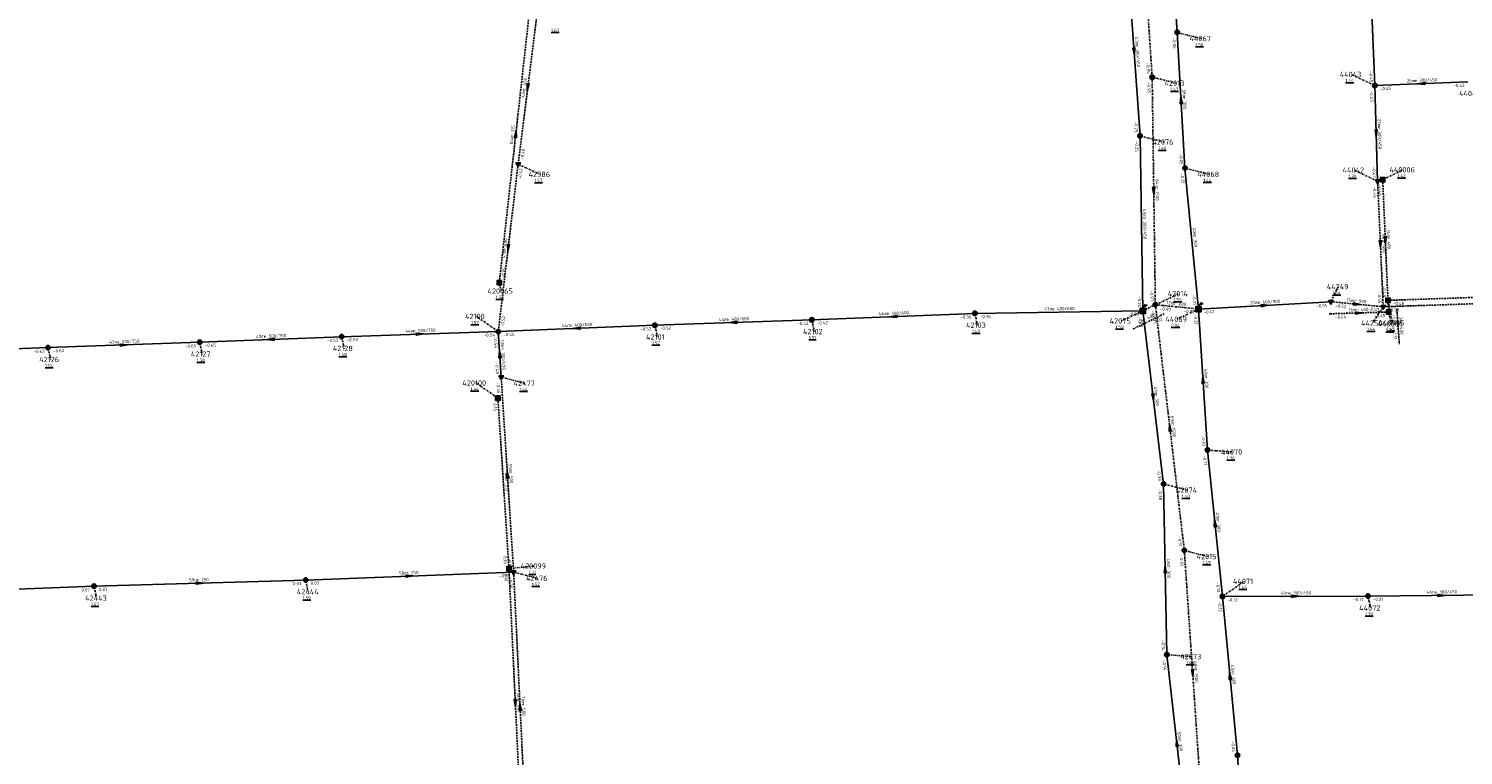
# Model space of a CAD drawing. Extents: x 188323 to 208361, y 565368 to 574910.
# Tile 129 of 256: x 203020 to 203422, y 568693 to 568897. Entities that reach past the tile are written whole.
import ezdxf

# ---------------------------------------------------------------- set-up
doc = ezdxf.new("R2010")
doc.units = 0
for name, pattern in [('BORDER', [1.75, 0.5, -0.25, 0.5, -0.25, 0, -0.25]), ('DASHDOT', [1, 0.5, -0.25, 0, -0.25]), ('DASHED', [0.75, 0.5, -0.25])]:
    doc.linetypes.add(name, pattern=pattern)
doc.layers.get('0').update_dxf_attribs({"linetype": 'CONTINUOUS'})
for name, color, linetype in [('RIO-AFM', 7, 'CONTINUOUS'), ('RIO-BOK', 7, 'CONTINUOUS'), ('RIO-DET', 7, 'CONTINUOUS'), ('RIO-KNP', 7, 'CONTINUOUS'), ('RIO-KNR', 7, 'CONTINUOUS'), ('RIO-LAG_0B', 7, 'CONTINUOUS'), ('RIO-LAG_1B', 7, 'DASHED'), ('RIO-LAG_2B', 7, 'DASHED'), ('RIO-LAG_4', 7, 'BORDER'), ('RIO-LEN', 7, 'CONTINUOUS'), ('RIO-MVD', 1, 'CONTINUOUS'), ('RIO-VRB', 6, 'DASHDOT'), ('RIO-VRH', 7, 'CONTINUOUS')]:
    doc.layers.add(name, color=color, linetype=linetype)
doc.styles.add('RIO-TXT', font='isocp.shx')

# ---------------------------------------------------------------- blocks, each defined once
blk = doc.blocks.new('L_VHR')
blk.add_lwpolyline([(-0.5, 0), (0.5, 0), (-0.5, 0.15), (-0.5, -0.15), (0.5, 0)])
blk = doc.blocks.new('K_IPR')
blk.add_lwpolyline([(-0.5, -0.5), (0.5, -0.5), (0.5, 0.5), (-0.5, 0.5)], close=True)
blk.add_solid([(-0.5, 0.5), (0.5, 0.5), (-0.5, -0.5), (0.5, -0.5)])
at = {"style": 'RIO-TXT', "flags": 1}
blk.add_attdef('KNOOPNAAM', (2, 2), '', height=1, dxfattribs=at)
blk = doc.blocks.new('K_IPG')
blk.add_circle((0, 0), 0.5)
for points in [[(0, 0), (-0.5, 0), (-0.433013, 0.25)], [(0, 0), (-0.433013, -0.25), (-0.5, 0)], [(0, 0), (-0.433013, 0.25), (-0.25, 0.433013)], [(0, 0), (-0.25, -0.433013), (-0.433013, -0.25)], [(0, 0), (-0.25, 0.433013), (0, 0.5)], [(0, 0), (0, -0.5), (-0.25, -0.433013)], [(0, 0), (0, 0.5), (0.25, 0.433013)], [(0, 0), (0.25, 0.433013), (0.433013, 0.25)], [(0, 0), (0.433013, 0.25), (0.5, 0)], [(0, 0), (0.5, 0), (0.433013, -0.25)], [(0, 0), (0.433013, -0.25), (0.25, -0.433013)], [(0, 0), (0.25, -0.433013), (0, -0.5)]]:
    blk.add_solid(points)
at = {"style": 'RIO-TXT', "flags": 1}
blk.add_attdef('KNOOPNAAM', (2, 2), '', height=1, dxfattribs=at)
blk = doc.blocks.new('K_OVL')
for points in [[(0.6, 0.6), (-0.6, 0.6), (-0.6, -0.6), (0.6, -0.6)], [(1, 1.25), (0.474823, 0.983111), (0.413034, 1.369554)]]:
    blk.add_lwpolyline(points, close=True)
blk.add_arc((0.81571, 0.439293), 0.83139, 77.193131, 168.854604)
blk.add_solid([(-0.6, 0.6), (0.6, 0.6), (-0.6, -0.6), (0.6, -0.6)])
at = {"style": 'RIO-TXT', "flags": 1}
blk.add_attdef('KNOOPNAAM', (2, 2), '', height=1, dxfattribs=at)
blk = doc.blocks.new('K_IPD')
blk.add_lwpolyline([(-0.496027, 0.307994), (0.503973, 0.307994), (0.003973, -0.558031)], close=True)
blk.add_solid([(-0.496027, 0.307994), (0.503973, 0.307994), (0.003973, -0.558031)])
at = {"style": 'RIO-TXT', "flags": 1}
blk.add_attdef('KNOOPNAAM', (2, 2), '', height=1, dxfattribs=at)
blk = doc.blocks.new('K_FIC')
blk.add_circle((0, 0), 0.0625)
at = {"style": 'RIO-TXT', "flags": 1}
blk.add_attdef('KNOOPNAAM', (2, 2), '', height=1, dxfattribs=at)
blk = doc.blocks.new('710_04______42014_____42075___c')
at = {"layer": 'RIO-LAG_4'}
blk.add_line((0, 0), (-8.833, -4.294), dxfattribs=at)
at = {"layer": 'RIO-AFM', "style": 'RIO-TXT'}
blk.add_text('r 600', height=0.9, rotation=385.9039, dxfattribs=at).set_placement((-5.6072, -2.1686))
at = {"layer": 'RIO-BOK', "style": 'RIO-TXT'}
blk.add_text('-0.32', height=0.9, rotation=385.9039, dxfattribs=at).set_placement((-3.0762, -3.0502))
at = {"layer": 'RIO-LEN', "style": 'RIO-TXT'}
blk.add_text('4m', height=0.9, rotation=385.9039, dxfattribs=at).set_placement((-7.0639, -2.8773))
blk = doc.blocks.new('849_04______440005____440004_')
at = {"layer": 'RIO-LAG_1B'}
blk.add_line((0, 0), (0.697, -9.797), dxfattribs=at)
at = {"layer": 'RIO-AFM', "style": 'RIO-TXT'}
blk.add_text('r 400', height=0.9, rotation=274.0443, dxfattribs=at).set_placement((0.7707, -3.7854))
at = {"layer": 'RIO-BOK', "style": 'RIO-TXT'}
for p in [(-1.2971, -1.4957), (-0.9902, -5.8057)]:
    blk.add_text('-1.31', height=0.9, rotation=274.0443, dxfattribs=at).set_placement(p)
at = {"layer": 'RIO-LEN', "style": 'RIO-TXT'}
blk.add_text('3m', height=0.9, rotation=274.0443, dxfattribs=at).set_placement((0.6557, -2.1695))

msp = doc.modelspace()

# ---------------------------------------------------------------- linework, layer by layer
at = {"layer": 'RIO-LAG_0B'}
for p, q in [((203339.504, 568932.096), (203341.792, 568895.616)), ((203397.2, 568880.704), (203395.392, 568924.672)), ((203331.392, 568866.624), (203328.096, 568913.92)), ((203341.792, 568895.616), (203344, 568857.6)), ((203397.2, 568880.704), (203423.296, 568881.792)), ((203398, 568853.888), (203397.2, 568880.704)), ((203332.192, 568817.6), (203331.392, 568866.624)), ((203344, 568857.6), (203347.808, 568818.112)), ((203384.88, 568820.16), (203347.808, 568818.112)), ((203239.392, 568815.104), (203285.104, 568816.896)), ((203332.192, 568817.6), (203285.104, 568816.896)), ((203338, 568769.088), (203332.192, 568817.6)), ((203347.808, 568818.112), (203350.304, 568778.624)), ((203151.504, 568811.776), (203107.6, 568810.368)), ((203151.504, 568811.776), (203195.392, 568813.568)), ((203151.504, 568811.776), (203152.32, 568799.04)), ((203195.392, 568813.568), (203239.392, 568815.104)), ((203025.296, 568807.296), (203067.808, 568808.832)), ((203067.808, 568808.832), (203107.6, 568810.368)), ((202981.904, 568805.824), (203025.296, 568807.296)), ((203350.304, 568778.624), (203354.496, 568737.6)), ((203338.896, 568721.28), (203338, 568769.088)), ((203097.504, 568742.208), (203155.808, 568744.384)), ((203038.176, 568740.48), (203097.504, 568742.208)), ((203354.496, 568737.6), (203395.296, 568737.728)), ((203354.496, 568737.6), (203358.704, 568693.12)), ((203395.296, 568737.728), (203436.4, 568738.112)), ((203344.496, 568671.872), (203338.896, 568721.28)), ((203361.504, 568652.288), (203358.704, 568693.12))]:
    msp.add_line(p, q, dxfattribs=at)
msp.add_lwpolyline([(202987.936, 568736.192), (202990.384, 568736.192), (202992.608, 568738.688), (203038.176, 568740.48)], dxfattribs=at)
at = {"layer": 'RIO-LAG_1B'}
for p, q in [((203161.056, 568908.8), (203151.776, 568825.472)), ((203399.424, 568854.336), (203400.896, 568820.544)), ((203400.896, 568820.544), (203491.568, 568823.616)), ((203400.896, 568820.544), (203401.12, 568817.28)), ((203384.672, 568816.768), (203401.12, 568817.28)), ((203154.496, 568745.408), (203151.392, 568793.152)), ((203158.08, 568669.888), (203154.496, 568745.408))]:
    msp.add_line(p, q, dxfattribs=at)
at = {"layer": 'RIO-LAG_2B'}
for p, q in [((203162.448, 568901.696), (203157.056, 568858.688)), ((203157.056, 568858.688), (203151.504, 568811.776)), ((203398, 568853.888), (203399.568, 568818.752)), ((203384.88, 568820.16), (203399.568, 568818.752)), ((203399.568, 568818.752), (203454.544, 568820.544)), ((203155.808, 568744.384), (203152.32, 568799.04)), ((203159.424, 568668.928), (203155.808, 568744.384))]:
    msp.add_line(p, q, dxfattribs=at)
at = {"layer": 'RIO-LAG_4'}
for p, q in [((203332.704, 568914.752), (203334.8, 568883.072)), ((203334.8, 568883.072), (203335.696, 568819.328)), ((203335.696, 568819.328), (203332.192, 568817.6)), ((203335.696, 568819.328), (203343.808, 568750.528)), ((203335.696, 568819.328), (203347.808, 568818.112)), ((203343.808, 568750.528), (203348.496, 568681.792))]:
    msp.add_line(p, q, dxfattribs=at)
at = {"layer": 'RIO-VRB'}
for p, q in [((203341.8, 568895.6), (203348.4482, 568893.88)), ((203334.8, 568883.1), (203341.4482, 568881.38)), ((203397.2, 568880.7), (203390.551, 568883.8179)), ((203331.4, 568866.6), (203338.0482, 568864.88)), ((203157.05, 568858.67), (203163.1769, 568855.8322)), ((203344, 568857.6), (203350.6482, 568855.88)), ((203398, 568853.9), (203391.351, 568857.0179)), ((203399.42, 568854.35), (203405.1286, 568857.128)), ((203151.77, 568825.45), (203152.3035, 568823.1216)), ((203384.88, 568820.13), (203386.9171, 568824.3593)), ((203335.7, 568819.3), (203342.3482, 568822.42)), ((203400.89, 568820.53), (203402.1176, 568814.2623)), ((203151.5, 568811.8), (203145.3719, 568816.0359)), ((203285.1, 568816.9), (203285.8071, 568813.5868)), ((203332.2, 568817.6), (203326.0742, 568814.7602)), ((203347.8, 568818.1), (203341.6742, 568815.2602)), ((203399.57, 568818.74), (203396.5347, 568814.1776)), ((203401.12, 568817.27), (203401.8271, 568813.9568)), ((203195.4, 568813.6), (203196.1071, 568810.2868)), ((203239.4, 568815.1), (203240.1071, 568811.7868)), ((203067.8, 568808.8), (203068.5071, 568805.4868)), ((203107.6, 568810.4), (203108.3071, 568807.0868)), ((203025.3, 568807.3), (203026.0071, 568803.9868)), ((203151.39, 568793.18), (203145.2619, 568797.4159)), ((203152.32, 568799.05), (203158.9682, 568797.33)), ((203350.3, 568778.6), (203357.2675, 568778.0713)), ((203338, 568769.1), (203344.6482, 568767.38)), ((203343.8, 568750.5), (203350.4482, 568748.78)), ((203154.5, 568745.42), (203161.575, 568746.12)), ((203155.81, 568744.4), (203162.4582, 568742.68)), ((203038.17, 568740.45), (203038.8771, 568737.1368)), ((203097.5, 568742.22), (203098.2071, 568738.9068)), ((203354.5, 568737.6), (203360.6269, 568741.8378)), ((203395.3, 568737.7), (203396.0071, 568734.3868)), ((203338.9, 568721.3), (203345.8675, 568720.7713))]:
    msp.add_line(p, q, dxfattribs=at)

# ---------------------------------------------------------------- block references
at = {"layer": 'RIO-DET'}
for name, p in [('710_04______42014_____42075___c', (203338.208, 568816.768)), ('849_04______440005____440004_', (203403.392, 568818.048))]:
    msp.add_blockref(name, p, dxfattribs=at)
at = {"layer": 'RIO-KNP', "xscale": 1.25, "yscale": 1.25, "zscale": 1.25}
for name, p in [('K_IPG', (203341.792, 568895.616)), ('K_IPG', (203334.8, 568883.072)), ('K_IPG', (203397.2, 568880.704)), ('K_IPG', (203331.392, 568866.624)), ('K_IPD', (203157.056, 568858.688)), ('K_IPG', (203344, 568857.6)), ('K_IPD', (203398, 568853.888)), ('K_IPR', (203399.424, 568854.336)), ('K_IPR', (203151.776, 568825.472)), ('K_IPG', (203335.696, 568819.328)), ('K_OVL', (203347.808, 568818.112)), ('K_IPD', (203384.88, 568820.16)), ('K_IPR', (203400.896, 568820.544)), ('K_IPG', (203239.392, 568815.104)), ('K_IPG', (203285.104, 568816.896)), ('K_OVL', (203332.192, 568817.6)), ('K_FIC', (203384.672, 568816.768)), ('K_IPD', (203399.568, 568818.752)), ('K_IPR', (203401.12, 568817.28)), ('K_IPG', (203151.504, 568811.776)), ('K_IPG', (203195.392, 568813.568)), ('K_IPG', (203025.296, 568807.296)), ('K_IPG', (203067.808, 568808.832)), ('K_IPG', (203107.6, 568810.368)), ('K_IPD', (203152.32, 568799.04)), ('K_IPR', (203151.392, 568793.152)), ('K_IPG', (203350.304, 568778.624)), ('K_IPG', (203338, 568769.088)), ('K_IPG', (203343.808, 568750.528)), ('K_IPR', (203154.496, 568745.408)), ('K_IPD', (203155.808, 568744.384)), ('K_IPG', (203038.176, 568740.48)), ('K_IPG', (203097.504, 568742.208)), ('K_IPG', (203354.496, 568737.6)), ('K_IPG', (203395.296, 568737.728)), ('K_IPG', (203338.896, 568721.28)), ('K_IPG', (203358.704, 568693.12))]:
    msp.add_blockref(name, p, dxfattribs=at)
at = {"layer": 'RIO-VRH', "xscale": 2, "yscale": 2, "zscale": 2}
for p, rotation in [((203329.75, 568890.25), 273.9996), ((203159.75, 568880.19), 262.8404), ((203410.25, 568881.25), 182.4131), ((203342.9, 568876.6), 453.3222), ((203156.415, 568867.14), 443.634), ((203397.6, 568867.3), 271.7187), ((203335.25, 568851.2), 270.8172), ((203154.275, 568835.235), 263.2385), ((203398.785, 568836.32), 272.5656), ((203400.155, 568837.44), 272.4977), ((203392.225, 568819.435), 354.5952), ((203262.25, 568816), 182.2553), ((203366.34, 568819.115), 363.1333), ((203392.895, 568817.01), 1.8104), ((203173.45, 568812.7), 182.3477), ((203217.4, 568814.35), 181.9523), ((203046.55, 568808.05), 2.0212), ((203087.7, 568809.6), 182.3019), ((203129.55, 568811.1), 361.8264), ((203151.91, 568805.425), 453.6885), ((203349.05, 568798.35), 453.6302), ((203335.1, 568793.35), 276.8279), ((203339.75, 568784.9), 456.7231), ((203154.065, 568771.725), 93.6627), ((203352.4, 568758.1), 455.8574), ((203126.655, 568743.31), 2.1409), ((203338.45, 568745.2), 91.0876), ((203067.835, 568741.335), 1.7086), ((203374.9, 568737.65), 0.1404), ((203415.85, 568737.9), 0.5575), ((203346.15, 568716.15), 273.9224), ((203356.6, 568715.35), 455.4003), ((203156.29, 568707.66), 272.7229), ((203157.615, 568706.68), 92.7485), ((203341.7, 568696.6), 96.4759)]:
    msp.add_blockref('L_VHR', p, dxfattribs=dict(at, rotation=rotation))

# ---------------------------------------------------------------- texts
at = {"layer": 'RIO-AFM', "style": 'RIO-TXT'}
for s, rotation, p in [('e 300/450', 273.9996, (203330.131, 568892.1719)), ('r 400', 442.8404, (203159.1399, 568879.4497)), ('e 300/450', 2.4131, (203408.3406, 568881.67)), ('r 300', 273.3222, (203343.3638, 568877.4388)), ('r 315', 443.634, (203155.8024, 568866.3925)), ('e 300/450', 271.7187, (203398.0507, 568869.205)), ('r 1500', 270.8172, (203335.7543, 568852.2876)), ('e 300/450', 270.9443, (203332.2834, 568843.9987)), ('r 400', 443.2385, (203153.6688, 568834.4906)), ('r 300', 275.5036, (203346.3321, 568838.7057)), ('r 400', 272.5656, (203399.259, 568837.1522)), ('r 400', 272.4977, (203400.6295, 568838.2721)), ('r 800', 354.3369, (203340.9932, 568819.2809)), ('e 600/900', 363.1333, (203364.4244, 568819.5215)), ('r 900', 354.5952, (203391.4656, 568820.0133)), ('e 400/600', 1.9523, (203215.4939, 568814.7853)), ('e 400/600', 2.2553, (203260.3416, 568816.4252)), ('e 400/600', 360.8514, (203306.7522, 568817.7356)), ('r 400', 1.8104, (203392.0696, 568817.4842)), ('e 500/750', 361.8264, (203127.6442, 568811.5522)), ('e 400/600', 2.3477, (203171.5407, 568813.1221)), ('e 500/750', 2.0212, (203044.6434, 568808.483)), ('e 500/750', 2.3019, (203085.7914, 568810.0237)), ('e 300/450', 273.6885, (203152.2905, 568807.3438)), ('r 300', 273.6302, (203349.5098, 568799.191)), ('r 300', 276.8279, (203335.5151, 568794.2159)), ('r 1500', 276.7231, (203340.1414, 568786.0339)), ('r 500', 273.6627, (203154.5291, 568772.5667)), ('r 315', 273.7344, (203153.4059, 568770.142)), ('r 300', 275.8574, (203352.8273, 568758.9585)), ('r 250', 2.1409, (203125.8266, 568743.7794)), ('r 300', 271.0876, (203338.9493, 568746.02)), ('r 250', 1.7086, (203067.0103, 568741.8106)), ('e 300/450', 0.5575, (203413.9548, 568738.3816)), ('e 300/450', 0.1404, (203373.0088, 568738.1454)), ('r 1500', 273.9224, (203346.5962, 568717.2636)), ('r 300', 275.4003, (203357.0352, 568716.2053)), ('r 315', 272.7229, (203156.7745, 568708.4945)), ('r 500', 272.7485, (203158.0991, 568707.5145)), ('r 300', 276.4759, (203342.1207, 568697.4633))]:
    msp.add_text(s, height=0.9, rotation=rotation, dxfattribs=at).set_placement(p)
at = {"layer": 'RIO-BOK', "style": 'RIO-TXT'}
for s, rotation, p in [('-0.06', 273.3222, (203340.4842, 568894.1208)), ('-0.95', 273.8047, (203333.1491, 568887.0994)), ('-0.45', 272.3514, (203395.6589, 568884.7405)), ('-0.95', 270.8172, (203333.4208, 568881.6797)), ('-0.45', 2.4131, (203398.6575, 568879.3602)), ('-0.43', 2.4131, (203419.2622, 568880.2286)), ('-0.45', 271.7187, (203395.8433, 568879.2582)), ('-0.25', 273.9996, (203329.7454, 568870.5948)), ('-0.25', 270.9443, (203330.0239, 568865.1767)), ('-0.40', 442.8404, (203158.6126, 568859.8856)), ('-0.05', 273.3222, (203342.3869, 568861.6134)), ('-0.42', 443.2385, (203157.9311, 568854.4372)), ('-0.21', 275.5036, (203342.7414, 568856.0718)), ('-0.47', 271.7187, (203396.4927, 568857.9571)), ('-0.49', 272.5656, (203396.6648, 568852.4383)), ('-0.46', 272.4977, (203398.083, 568852.8899)), ('-0.05', 443.634, (203153.3156, 568826.6871)), ('-0.48', 272.4977, (203399.3321, 568824.5664)), ('-0.25', 270.9443, (203330.7617, 568821.6769)), ('-0.97', 270.8172, (203334.2802, 568823.3801)), ('-0.21', 275.5036, (203346.0363, 568822.049)), ('-0.55', 272.5656, (203398.0082, 568822.7737)), ('-0.46', 1.9515, (203402.3366, 568819.1785)), ('-0.52', 443.2385, (203153.0541, 568813.0264)), ('-0.36', 2.2553, (203281.0576, 568815.3397)), ('-0.36', 360.8514, (203286.5213, 568815.5219)), ('-0.36', 360.8514, (203328.1213, 568816.1665)), ('-0.28', 276.8279, (203330.9771, 568816.0431)), ('-0.97', 276.7231, (203334.4743, 568817.7454)), ('-0.97', 354.3369, (203336.9557, 568817.7695)), ('-0.97', 354.3369, (203343.5827, 568817.1165)), ('-0.21', 273.6302, (203346.4922, 568816.6138)), ('-0.41', 363.1333, (203349.2751, 568816.7795)), ('-0.51', 363.1333, (203380.8616, 568818.5289)), ('-0.44', 1.8104, (203386.1133, 568815.3949)), ('-0.52', 354.5952, (203386.1426, 568818.6052)), ('-0.55', 354.5952, (203395.357, 568817.7392)), ('-0.45', 1.8104, (203397.0658, 568815.7411)), ('-0.55', 1.8857, (203401.0151, 568817.3868)), ('-0.52', 2.3477, (203191.3597, 568812.0332)), ('-0.52', 1.9523, (203196.8467, 568812.2485)), ('-0.42', 1.9523, (203235.3493, 568813.5611)), ('-0.42', 2.2553, (203240.8538, 568813.7562)), ('-0.65', 2.0212, (203063.7512, 568807.2562)), ('-0.65', 2.3019, (203069.2549, 568807.4574)), ('-0.53', 2.3019, (203103.5592, 568808.8364)), ('-0.53', 361.8264, (203109.0445, 568809.0462)), ('-0.54', 361.8264, (203147.4462, 568810.2953)), ('-0.54', 273.6885, (203150.1937, 568810.3124)), ('-0.54', 2.3477, (203152.956, 568810.4585)), ('-0.62', 1.9793, (203021.2497, 568805.7592)), ('-0.62', 2.0212, (203026.7483, 568805.9502)), ('-0.48', 273.6885, (203150.6653, 568803.0517)), ('-0.46', 273.6627, (203151.013, 568797.563)), ('0.10', 273.7344, (203150.0849, 568791.6914)), ('-0.10', 273.6302, (203348.6663, 568782.6042)), ('-0.17', 275.8574, (203349.0509, 568777.064)), ('-0.38', 276.8279, (203336.1512, 568773.008)), ('-0.38', 271.0876, (203336.6275, 568767.6732)), ('-0.91', 276.7231, (203341.9713, 568754.4125)), ('0.10', 273.7344, (203152.8997, 568748.8828)), ('-0.39', 273.6627, (203154.1836, 568748.4042)), ('-0.91', 273.9224, (203342.4998, 568749.0071)), ('-0.01', 2.1409, (203151.7642, 568742.8478)), ('0.10', 272.7229, (203153.1688, 568743.9547)), ('0.07', 2.1864, (203034.6656, 568738.9152)), ('0.07', 1.7086, (203039.6109, 568739.0924)), ('0.03', 1.7086, (203093.9827, 568740.7144)), ('0.03', 2.1409, (203098.9511, 568740.8733)), ('-0.39', 272.7485, (203154.4794, 568742.9341)), ('-0.12', 275.8574, (203352.7129, 568741.5383)), ('-0.12', 275.4003, (203353.2387, 568736.0741)), ('-0.12', 0.1404, (203355.9032, 568736.2034)), ('-0.17', 0.1404, (203391.2031, 568736.29)), ('-0.21', 0.5575, (203396.7133, 568736.3137)), ('-0.14', 271.0876, (203337.4508, 568725.3733)), ('-0.14', 276.4759, (203337.6676, 568719.7507)), ('-0.04', 275.4003, (203356.9466, 568697.0528))]:
    msp.add_text(s, height=0.9, rotation=rotation, dxfattribs=at).set_placement(p)
at = {"layer": 'RIO-KNR', "style": 'RIO-TXT'}
for s, p in [('44067', (203345.2607, 568893.13)), ('44043', (203387.3635, 568883.0679)), ('42013', (203338.2607, 568880.63)), ('44044', (203420.8196, 568877.7368)), ('42076', (203334.8607, 568864.13)), ('42386', (203159.9894, 568855.0822)), ('44068', (203347.4607, 568855.13)), ('44042', (203388.1635, 568856.2679)), ('440006', (203401.3036, 568856.378)), ('420065', (203148.4785, 568822.3716)), ('44249', (203383.7296, 568823.6093)), ('42014', (203339.1607, 568821.67)), ('42100', (203142.1844, 568815.2859)), ('44069', (203338.4867, 568814.5102)), ('42102', (203236.9196, 568811.0368)), ('42103', (203282.6196, 568812.8368)), ('42075', (203322.8867, 568814.0102)), ('44250', (203393.3472, 568813.4276)), ('440004', (203398.0021, 568813.2068)), ('440005', (203398.2926, 568813.5123)), ('42128', (203105.1196, 568806.3368)), ('42101', (203192.9196, 568809.5368)), ('42126', (203022.8196, 568803.2368)), ('42127', (203065.3196, 568804.7368)), ('420100', (203141.4369, 568796.6659)), ('42477', (203155.7807, 568796.58)), ('44070', (203354.08, 568777.3213)), ('42074', (203341.4607, 568766.63)), ('42015', (203347.2607, 568748.03)), ('420099', (203157.75, 568745.37)), ('42476', (203159.2707, 568741.93)), ('42444', (203095.0196, 568738.1568)), ('44071', (203357.4394, 568741.0878)), ('42443', (203035.6896, 568736.3868)), ('44072', (203392.8196, 568733.6368)), ('42073', (203342.68, 568720.0213))]:
    msp.add_text(s, height=1.5, dxfattribs=at).set_placement(p)
at = {"layer": 'RIO-LEN', "style": 'RIO-TXT'}
for s, rotation, p in [('47m', 273.9996, (203329.9793, 568894.3266)), ('26m', 2.4131, (203406.1825, 568881.579)), ('43m', 442.8404, (203158.8723, 568877.3064)), ('38m', 273.3222, (203343.2376, 568879.5951)), ('27m', 271.7187, (203397.9848, 568871.364)), ('84m', 443.634, (203155.5646, 568864.2457)), ('64m', 270.8172, (203335.7224, 568854.4474)), ('49m', 270.9443, (203332.2468, 568846.1583)), ('40m', 275.5036, (203346.1239, 568840.8557)), ('34m', 272.4977, (203400.5344, 568840.43)), ('35m', 272.5656, (203399.1613, 568839.31)), ('47m', 443.2385, (203153.4162, 568832.3455)), ('12m', 354.3369, (203338.8436, 568819.4927)), ('37m', 363.1333, (203362.2677, 568819.402)), ('15m', 354.5952, (203389.315, 568820.2154)), ('46m', 2.2553, (203258.1833, 568816.3402)), ('47m', 360.8514, (203304.5925, 568817.7021)), ('16m', 1.8104, (203389.9107, 568817.4159)), ('44m', 361.8264, (203125.4854, 568811.482)), ('44m', 2.3477, (203169.3826, 568813.0336)), ('44m', 1.9523, (203213.3351, 568814.7117)), ('43m', 2.0212, (203042.4847, 568808.4068)), ('40m', 2.3019, (203083.6332, 568809.9369)), ('13m', 273.6885, (203152.1505, 568809.4992)), ('40m', 273.6302, (203349.372, 568801.3466)), ('49m', 276.8279, (203335.2572, 568796.3605)), ('69m', 276.7231, (203339.8875, 568788.1789)), ('48m', 273.7344, (203153.2642, 568772.2974)), ('55m', 273.6627, (203154.3901, 568774.7222)), ('41m', 275.8574, (203352.6058, 568761.1071)), ('48m', 271.0876, (203338.9073, 568748.1796)), ('58m', 2.1409, (203123.6681, 568743.6987)), ('59m', 1.7086, (203064.8513, 568741.7462)), ('41m', 0.1404, (203370.8488, 568738.1401)), ('41m', 0.5575, (203411.7949, 568738.3606)), ('69m', 273.9224, (203346.4474, 568719.4185)), ('45m', 275.4003, (203356.8309, 568718.3556)), ('76m', 272.7229, (203156.6708, 568710.652)), ('76m', 272.7485, (203157.9945, 568709.672)), ('50m', 276.4759, (203341.876, 568699.6094))]:
    msp.add_text(s, height=0.9, rotation=rotation, dxfattribs=at).set_placement(p)
at = {"layer": 'RIO-MVD', "style": 'RIO-TXT'}
for s, p in [('%%U1.63', (203166.3394, 568895.7119)), ('%%U1.56', (203346.9182, 568891.73)), ('%%U1.47', (203339.9182, 568879.23)), ('%%U1.44', (203389.021, 568881.6679)), ('%%U1.40', (203336.5182, 568862.73)), ('%%U1.57', (203161.6469, 568853.6822)), ('%%U1.44', (203349.1182, 568853.73)), ('%%U1.39', (203389.821, 568854.8679)), ('%%U1.42', (203403.5986, 568854.978)), ('%%U1.53', (203150.7735, 568820.9716)), ('%%U1.55', (203340.8182, 568820.27)), ('%%U1.54', (203385.3871, 568822.2093)), ('%%U1.57', (203143.8419, 568813.8859)), ('%%U1.49', (203284.2771, 568811.4368)), ('%%U1.59', (203324.5442, 568812.6102)), ('%%U2.04', (203340.1442, 568813.1102)), ('%%U1.44', (203395.0047, 568812.0276)), ('%%U1.39', (203400.2971, 568811.8068)), ('%%U1.45', (203400.5876, 568812.1123)), ('%%U1.57', (203194.5771, 568808.1368)), ('%%U1.51', (203238.5771, 568809.6368)), ('%%U1.58', (203066.9771, 568803.3368)), ('%%U1.58', (203106.7771, 568804.9368)), ('%%U1.54', (203024.4771, 568801.8368)), ('%%U1.44', (203143.7319, 568795.2659)), ('%%U1.44', (203157.4382, 568795.18)), ('%%U1.36', (203355.7375, 568775.9213)), ('%%U1.40', (203343.1182, 568765.23)), ('%%U1.49', (203348.9182, 568746.63)), ('%%U1.71', (203160.045, 568743.97)), ('%%U1.57', (203160.9282, 568740.53)), ('%%U1.45', (203359.0969, 568739.6878)), ('%%U1.57', (203037.3471, 568734.9868)), ('%%U1.59', (203096.6771, 568736.7568)), ('%%U1.39', (203394.4771, 568732.2368)), ('%%U1.48', (203344.3375, 568718.6213))]:
    msp.add_text(s, height=0.9, dxfattribs=at).set_placement(p)

doc.saveas('drawing.dxf')
